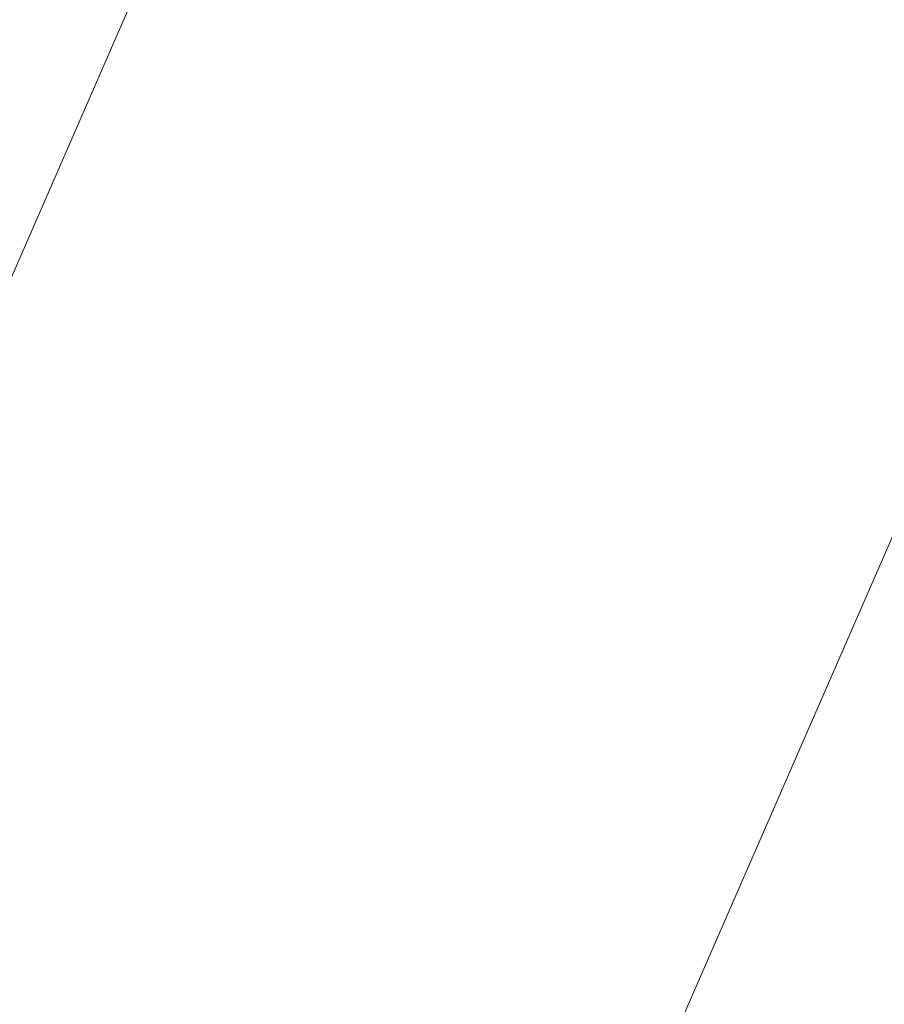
# Model space of a CAD drawing. Header units: metres. Extents: x -5203299 to 2078834, y 245743 to 5816291.
# Tile 90 of 256: x 366320.9494 to 366320.9692, y 5814087.161 to 5814087.1836. Entities that reach past the tile are written whole.
import ezdxf

# ---------------------------------------------------------------- set-up
doc = ezdxf.new("R2010")
doc.units = ezdxf.units.M
doc.header["$LTSCALE"] = 0.5
doc.layers.add('30 -39 Baustelle- Fläche', color=7, linetype='Continuous', lineweight=15)
doc.layers.add('Keine', color=7, linetype='Continuous', lineweight=9)

# ---------------------------------------------------------------- blocks, each defined once
blk = doc.blocks.new('Gruppe-12227')
at = {"layer": 'Keine', "color": 7, "flags": 128}
for points in [[(-271.645241, -118.05077), (-271.990778, -118.843149)], [(-271.98208, -118.875566), (-271.626055, -118.059136)]]:
    blk.add_lwpolyline(points, dxfattribs=at)
blk = doc.blocks.new('Gruppe-12238')
at = {"layer": 'Keine', "color": 7}
blk.add_blockref('Gruppe-12227', (0, 0), dxfattribs=at)
blk = doc.blocks.new('Gruppe-12239')
at = {"layer": 'Keine', "color": 7}
blk.add_blockref('Gruppe-12238', (0, 0), dxfattribs=at)
blk = doc.blocks.new('Gruppe-12241')
at = {"layer": 'Keine', "color": 7}
blk.add_blockref('Gruppe-12239', (0, 0), dxfattribs=at)
blk = doc.blocks.new('Gruppe-12242')
at = {"layer": 'Keine', "color": 7}
blk.add_blockref('Gruppe-12241', (0, 0), dxfattribs=at)
blk = doc.blocks.new('_BE Phase 5 (3D)')
at = {"layer": '30 -39 Baustelle- Fläche', "color": 7}
blk.add_blockref('Gruppe-12242', (0, 0), dxfattribs=at)

msp = doc.modelspace()

# ---------------------------------------------------------------- block references
at = {"layer": 'Keine', "color": 1}
msp.add_blockref('_BE Phase 5 (3D)', (366592.803493, 5814205.707928), dxfattribs=at)

doc.saveas('drawing.dxf')
